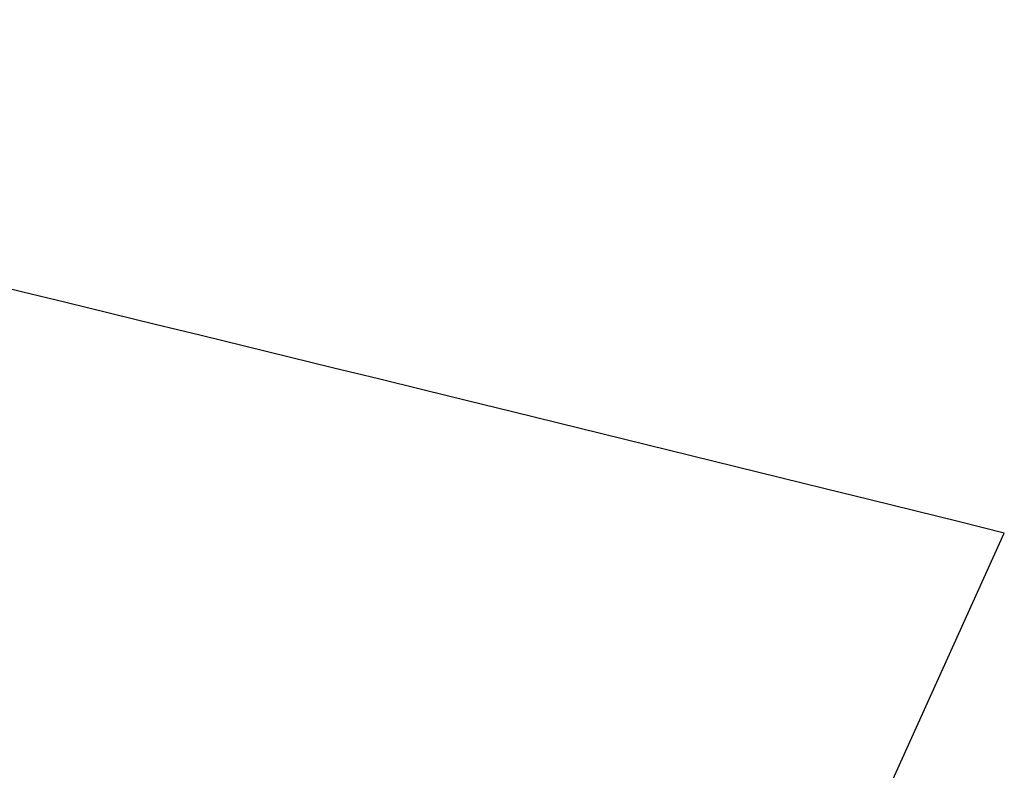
# Model space of a CAD drawing. Header units: millimetres. Extents: x 778 to 1998, y 0 to 125.
# Tile 193 of 256: x 1268.701 to 1268.854, y 14.878 to 14.995. Entities that reach past the tile are written whole.
import ezdxf

# ---------------------------------------------------------------- set-up
doc = ezdxf.new("R2010")
doc.units = ezdxf.units.MM
doc.header["$MEASUREMENT"] = 0
doc.layers.add('Predefinito', color=7, linetype='Continuous', true_color=0x000000)

msp = doc.modelspace()

# ---------------------------------------------------------------- linework, layer by layer
at = {"layer": 'Predefinito'}
msp.add_line((1262.10178, 0, 213), (1268.85442, 14.91463, 210.90389), dxfattribs=at)
for points, degree, knots in [([(1225.27096, 26.56786, -59.96444), (1371.78439, 20.78393, -36.40126), (1518.29782, 15, -12.83808), (1518.29786, 15, -12.83808), (1518.2979, 15, -12.83807)], 2, [143.796971, 143.796971, 143.796971, 483.989475, 483.989475, 483.989563, 483.989563, 483.989563]), ([(1268.85442, 14.91463, 210.90389), (1268.55677, 14.98821, 210.89354), (1268.26265, 15.05808, 210.85669), (1267.82689, 15.15721, 210.76105), (1267.68255, 15.18931, 210.72245), (1267.39569, 15.25161, 210.63169), (1267.25286, 15.28186, 210.57938), (1266.82998, 15.36904, 210.40198), (1266.55891, 15.42171, 210.25815), (1266.04383, 15.51498, 209.92097), (1265.79735, 15.55603, 209.72598), (1265.33805, 15.62433, 209.2859), (1265.12936, 15.65098, 209.0448), (1264.8506, 15.67927, 208.65431), (1264.76329, 15.68677, 208.51915), (1264.60045, 15.69768, 208.23835), (1264.52473, 15.7011, 208.09224), (1264.3201, 15.70484, 207.64579), (1264.21301, 15.69883, 207.33744), (1264.09745, 15.67701, 206.86086), (1264.06634, 15.66755, 206.69891), (1264.02018, 15.64437, 206.37288), (1264.00512, 15.6307, 206.20914), (1263.99803, 15.6151, 206.04613)], 3, [0, 0, 0, 0, 0.000946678, 0.000946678, 0.001420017, 0.001420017, 0.001893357, 0.001893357, 0.002840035, 0.002840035, 0.003786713, 0.003786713, 0.004733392, 0.004733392, 0.005206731, 0.005206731, 0.00568007, 0.00568007, 0.006626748, 0.006626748, 0.007100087, 0.007100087, 0.007573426, 0.007573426, 0.007573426, 0.007573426])]:
    msp.add_open_spline(points, degree=degree, knots=knots, dxfattribs=at)

doc.saveas('drawing.dxf')
